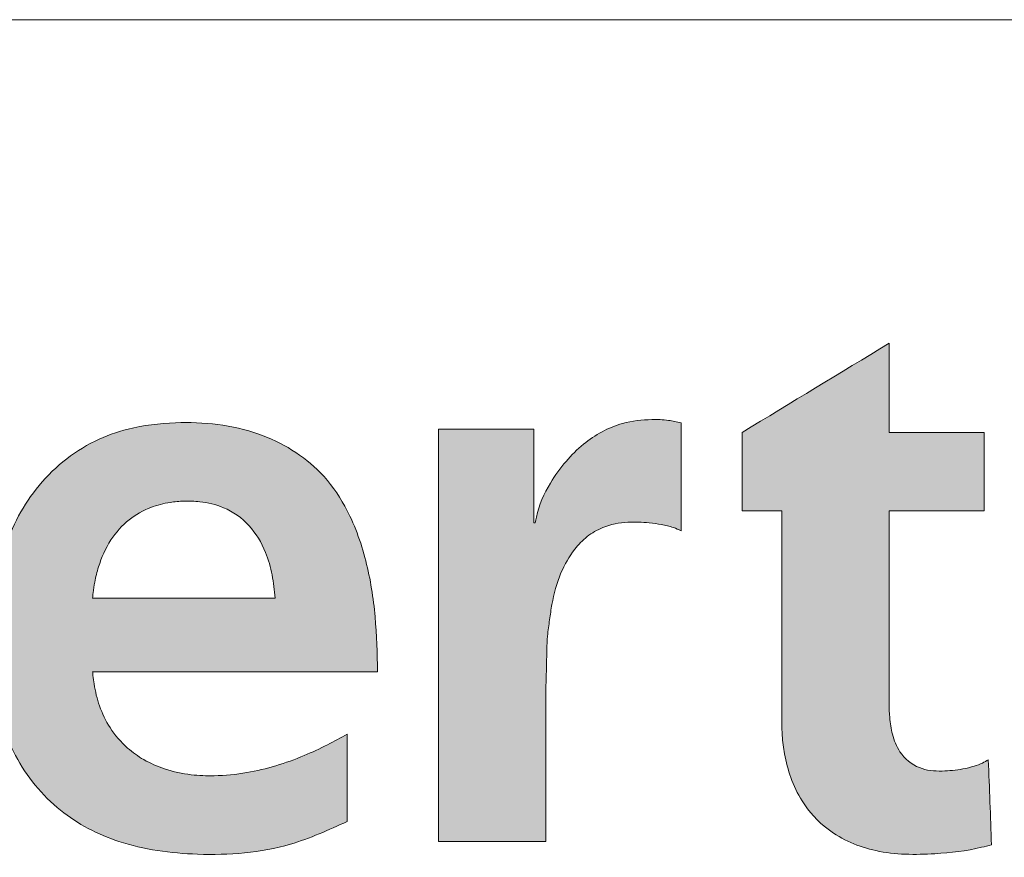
# Model space of a CAD drawing. Header units: millimetres. Extents: x 0 to 594, y 0 to 424.
# Tile 5 of 14: x 422 to 438, y 15 to 28. Entities that reach past the tile are written whole.
import ezdxf

# ---------------------------------------------------------------- set-up
doc = ezdxf.new("R2010")
doc.units = ezdxf.units.MM
doc.header["$LTSCALE"] = 0.25

# ---------------------------------------------------------------- blocks, each defined once
blk = doc.blocks.new('LOGO_sombreado')
at = {"linetype": 'Continuous'}
h = blk.add_hatch(color=7, dxfattribs=at)
edge = h.paths.add_edge_path(flags=0)
edge.add_line((30.337, 13.518), (30.337, 12.286))
edge.add_line((30.337, 12.286), (30.959, 12.286))
edge.add_line((30.959, 12.286), (30.959, 8.991))
edge.add_spline(control_points=[(30.959, 8.991), (30.96, 8.912), (30.964, 8.737), (31.002, 8.435), (31.093, 8.085), (31.294, 7.662), (31.714, 7.197), (32.466, 6.883), (33.306, 6.88), (33.914, 6.949), (34.205, 7.027), (34.256, 7.041)], knot_values=[1, 1, 1, 1, 1.051786, 1.114942, 1.199039, 1.287641, 1.419841, 1.600257, 1.8029, 1.96483, 2, 2, 2, 2], weights=[1, 1, 1, 1, 1, 1, 1, 1, 1, 1, 1, 1], degree=3, periodic=0)
edge.add_line((34.256, 7.041), (34.206, 8.375))
edge.add_spline(control_points=[(34.206, 8.375), (34.175, 8.357), (34.105, 8.316), (33.97, 8.268), (33.759, 8.217), (33.47, 8.188), (33.1, 8.217), (32.808, 8.46), (32.694, 8.764), (32.652, 9.022), (32.648, 9.183), (32.646, 9.255)], knot_values=[3, 3, 3, 3, 3.046639, 3.106422, 3.186605, 3.329255, 3.487089, 3.658935, 3.789624, 3.905168, 4, 4, 4, 4], weights=[1, 1, 1, 1, 1, 1, 1, 1, 1, 1, 1, 1], degree=3, periodic=0)
edge.add_line((32.646, 9.255), (32.646, 12.286))
edge.add_line((32.646, 12.286), (34.141, 12.286))
edge.add_line((34.141, 12.286), (34.141, 13.516))
edge.add_line((34.141, 13.516), (32.646, 13.516))
edge.add_line((32.646, 13.516), (32.646, 14.917))
edge.add_line((32.646, 14.917), (30.337, 13.518))
h = blk.add_hatch(color=7, dxfattribs=at)
edge = h.paths.add_edge_path(flags=0)
edge.add_spline(control_points=[(24.607, 9.759), (24.601, 10.047), (24.588, 10.631), (24.448, 11.515), (24.168, 12.294), (23.638, 13.041), (22.71, 13.598), (21.62, 13.711), (20.745, 13.609), (19.957, 13.326), (19.182, 12.69), (18.677, 11.652), (18.495, 10.569), (18.533, 9.483), (18.852, 8.409), (19.558, 7.539), (20.591, 7.007), (21.846, 6.843), (23.097, 6.936), (23.839, 7.273), (24.132, 7.406)], knot_values=[2, 2, 2, 2, 2.046636, 2.094673, 2.144469, 2.179489, 2.241297, 2.312824, 2.353394, 2.38323, 2.447727, 2.509726, 2.566319, 2.624545, 2.684606, 2.744772, 2.800798, 2.868547, 2.948019, 3, 3, 3, 3], weights=[1, 1, 1, 1, 1, 1, 1, 1, 1, 1, 1, 1, 1, 1, 1, 1, 1, 1, 1, 1, 1], degree=3, periodic=0)
edge.add_line((24.132, 7.406), (24.132, 8.777))
edge.add_spline(control_points=[(24.132, 8.777), (24.028, 8.721), (23.807, 8.6), (23.435, 8.427), (23.014, 8.273), (22.54, 8.159), (22.092, 8.115), (21.656, 8.132), (21.279, 8.212), (20.941, 8.36), (20.642, 8.573), (20.397, 8.859), (20.229, 9.21), (20.161, 9.494), (20.136, 9.675), (20.131, 9.74), (20.129, 9.759)], knot_values=[0, 0, 0, 0, 0.070474, 0.150335, 0.244816, 0.33762, 0.440531, 0.512328, 0.597394, 0.66882, 0.731042, 0.815182, 0.890714, 0.961299, 0.988276, 1, 1, 1, 1], weights=[1, 1, 1, 1, 1, 1, 1, 1, 1, 1, 1, 1, 1, 1, 1, 1, 1], degree=3, periodic=0)
edge.add_line((20.129, 9.759), (24.607, 9.759))
edge = h.paths.add_edge_path(flags=0)
edge.add_spline(control_points=[(20.129, 10.916), (20.132, 10.942), (20.14, 11.026), (20.165, 11.19), (20.235, 11.477), (20.391, 11.829), (20.681, 12.156), (21.016, 12.344), (21.316, 12.42), (21.575, 12.442), (21.859, 12.434), (22.229, 12.348), (22.615, 12.076), (22.846, 11.677), (22.962, 11.282), (22.985, 11.037), (22.997, 10.916)], knot_values=[0, 0, 0, 0, 0.017075, 0.053986, 0.106701, 0.206715, 0.298238, 0.38232, 0.449502, 0.495974, 0.549057, 0.631866, 0.736734, 0.842394, 0.921775, 1, 1, 1, 1], weights=[1, 1, 1, 1, 1, 1, 1, 1, 1, 1, 1, 1, 1, 1, 1, 1, 1], degree=3, periodic=0)
edge.add_line((22.997, 10.916), (20.129, 10.916))
h = blk.add_hatch(color=7, dxfattribs=at)
edge = h.paths.add_edge_path(flags=0)
edge.add_line((25.567, 7.09), (27.254, 7.09))
edge.add_line((27.254, 7.09), (27.254, 9.547))
edge.add_spline(control_points=[(27.254, 9.547), (27.258, 9.662), (27.267, 9.919), (27.266, 10.263), (27.311, 10.57), (27.356, 10.905), (27.461, 11.292), (27.664, 11.649), (27.894, 11.893), (28.177, 12.055), (28.519, 12.121), (28.83, 12.104), (29.07, 12.074), (29.238, 12.034), (29.338, 11.991), (29.377, 11.974)], knot_values=[0, 0, 0, 0, 0.085345, 0.191077, 0.254829, 0.315603, 0.442981, 0.549243, 0.618003, 0.689262, 0.788156, 0.871998, 0.919624, 0.967851, 1, 1, 1, 1], weights=[1, 1, 1, 1, 1, 1, 1, 1, 1, 1, 1, 1, 1, 1, 1, 1], degree=3, periodic=0)
edge.add_line((29.377, 11.974), (29.377, 13.667))
edge.add_spline(control_points=[(29.377, 13.667), (29.311, 13.682), (29.161, 13.717), (28.85, 13.724), (28.375, 13.674), (27.909, 13.414), (27.553, 13.061), (27.283, 12.687), (27.131, 12.348), (27.092, 12.128), (27.086, 12.098)], knot_values=[2, 2, 2, 2, 2.065362, 2.149427, 2.299836, 2.523818, 2.648169, 2.783791, 2.970404, 3, 3, 3, 3], weights=[1, 1, 1, 1, 1, 1, 1, 1, 1, 1, 1], degree=3, periodic=0)
edge.add_line((27.086, 12.098), (27.086, 12.097))
edge.add_line((27.086, 12.097), (27.062, 12.097))
edge.add_line((27.062, 12.097), (27.062, 13.567))
edge.add_line((27.062, 13.567), (25.567, 13.567))
edge.add_line((25.567, 13.567), (25.567, 7.09))
at = {"color": 7, "linetype": 'Continuous', "lineweight": 18}
blk.add_line((0, 20), (72.5, 20), dxfattribs=at)
at = {"color": 8, "linetype": 'Continuous', "lineweight": 0}
for points in [[(32.646, 14.917), (31.876, 14.451), (31.107, 13.984), (30.337, 13.518)], [(32.646, 13.516), (32.646, 13.983), (32.646, 14.45), (32.646, 14.917)], [(29.377, 11.974), (29.377, 12.538), (29.377, 13.103), (29.377, 13.667)], [(27.062, 13.567), (26.563, 13.567), (26.065, 13.567), (25.567, 13.567)], [(25.567, 13.567), (25.567, 11.408), (25.567, 9.249), (25.567, 7.09)], [(27.062, 12.097), (27.062, 12.587), (27.062, 13.077), (27.062, 13.567)], [(30.337, 13.518), (30.337, 13.107), (30.337, 12.697), (30.337, 12.286)], [(34.141, 13.516), (33.643, 13.516), (33.145, 13.516), (32.646, 13.516)], [(34.141, 12.286), (34.141, 12.696), (34.141, 13.106), (34.141, 13.516)], [(30.337, 12.286), (30.544, 12.286), (30.751, 12.286), (30.959, 12.286)], [(30.959, 12.286), (30.959, 11.188), (30.959, 10.089), (30.959, 8.991)], [(32.646, 9.255), (32.646, 10.266), (32.646, 11.276), (32.646, 12.286)], [(32.646, 12.286), (33.145, 12.286), (33.643, 12.286), (34.141, 12.286)], [(27.086, 12.097), (27.078, 12.097), (27.07, 12.097), (27.062, 12.097)], [(27.086, 12.098), (27.086, 12.098), (27.086, 12.097), (27.086, 12.097)], [(22.997, 10.916), (22.041, 10.916), (21.085, 10.916), (20.129, 10.916)], [(20.129, 9.759), (21.622, 9.759), (23.115, 9.759), (24.607, 9.759)], [(27.254, 7.09), (27.254, 7.909), (27.254, 8.728), (27.254, 9.547)], [(24.132, 7.406), (24.132, 7.863), (24.132, 8.32), (24.132, 8.777)], [(34.256, 7.041), (34.24, 7.486), (34.223, 7.93), (34.206, 8.375)], [(25.567, 7.09), (26.129, 7.09), (26.692, 7.09), (27.254, 7.09)]]:
    blk.add_open_spline(points, degree=3, dxfattribs=at)
for points, knots in [([(24.607, 9.759), (24.601, 10.047), (24.588, 10.631), (24.448, 11.515), (24.168, 12.294), (23.638, 13.041), (22.71, 13.598), (21.62, 13.711), (20.745, 13.609), (19.957, 13.326), (19.182, 12.69), (18.677, 11.652), (18.495, 10.569), (18.533, 9.483), (18.852, 8.409), (19.558, 7.539), (20.591, 7.007), (21.846, 6.843), (23.097, 6.936), (23.839, 7.273), (24.132, 7.406)], [2, 2, 2, 2, 2.046636, 2.094673, 2.144469, 2.179489, 2.241297, 2.312824, 2.353394, 2.38323, 2.447727, 2.509726, 2.566319, 2.624545, 2.684606, 2.744772, 2.800798, 2.868547, 2.948019, 3, 3, 3, 3]), ([(29.377, 13.667), (29.311, 13.682), (29.161, 13.717), (28.85, 13.724), (28.375, 13.674), (27.909, 13.414), (27.553, 13.061), (27.283, 12.687), (27.131, 12.348), (27.092, 12.128), (27.086, 12.098)], [2, 2, 2, 2, 2.065362, 2.149427, 2.299836, 2.523818, 2.648169, 2.783791, 2.970404, 3, 3, 3, 3]), ([(20.129, 10.916), (20.132, 10.942), (20.14, 11.026), (20.165, 11.19), (20.235, 11.477), (20.391, 11.829), (20.681, 12.156), (21.016, 12.344), (21.316, 12.42), (21.575, 12.442), (21.859, 12.434), (22.229, 12.348), (22.615, 12.076), (22.846, 11.677), (22.962, 11.282), (22.985, 11.037), (22.997, 10.916)], [0, 0, 0, 0, 0.017075, 0.053986, 0.106701, 0.206715, 0.298238, 0.38232, 0.449502, 0.495974, 0.549057, 0.631866, 0.736734, 0.842394, 0.921775, 1, 1, 1, 1]), ([(27.254, 9.547), (27.258, 9.662), (27.267, 9.919), (27.266, 10.263), (27.311, 10.57), (27.356, 10.905), (27.461, 11.292), (27.664, 11.649), (27.894, 11.893), (28.177, 12.055), (28.519, 12.121), (28.83, 12.104), (29.07, 12.074), (29.238, 12.034), (29.338, 11.991), (29.377, 11.974)], [0, 0, 0, 0, 0.085345, 0.191077, 0.254829, 0.315603, 0.442981, 0.549243, 0.618003, 0.689262, 0.788156, 0.871998, 0.919624, 0.967851, 1, 1, 1, 1]), ([(24.132, 8.777), (24.028, 8.721), (23.807, 8.6), (23.435, 8.427), (23.014, 8.273), (22.54, 8.159), (22.092, 8.115), (21.656, 8.132), (21.279, 8.212), (20.941, 8.36), (20.642, 8.573), (20.397, 8.859), (20.229, 9.21), (20.161, 9.494), (20.136, 9.675), (20.131, 9.74), (20.129, 9.759)], [0, 0, 0, 0, 0.070474, 0.150335, 0.244816, 0.33762, 0.440531, 0.512328, 0.597394, 0.66882, 0.731042, 0.815182, 0.890714, 0.961299, 0.988276, 1, 1, 1, 1]), ([(34.206, 8.375), (34.175, 8.357), (34.105, 8.316), (33.97, 8.268), (33.759, 8.217), (33.47, 8.188), (33.1, 8.217), (32.808, 8.46), (32.694, 8.764), (32.652, 9.022), (32.648, 9.183), (32.646, 9.255)], [3, 3, 3, 3, 3.046639, 3.106422, 3.186605, 3.329255, 3.487089, 3.658935, 3.789624, 3.905168, 4, 4, 4, 4]), ([(30.959, 8.991), (30.96, 8.912), (30.964, 8.737), (31.002, 8.435), (31.093, 8.085), (31.294, 7.662), (31.714, 7.197), (32.466, 6.883), (33.306, 6.88), (33.914, 6.949), (34.205, 7.027), (34.256, 7.041)], [1, 1, 1, 1, 1.051786, 1.114942, 1.199039, 1.287641, 1.419841, 1.600257, 1.8029, 1.96483, 2, 2, 2, 2])]:
    blk.add_open_spline(points, degree=3, knots=knots, dxfattribs=at)

msp = doc.modelspace()

# ---------------------------------------------------------------- block references
at = {"color": 7, "linetype": 'Continuous', "xscale": 1.034843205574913, "yscale": 1.034843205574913, "zscale": 1.034843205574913}
msp.add_blockref('LOGO_sombreado', (402.564, 7.552), dxfattribs=at)

doc.saveas('drawing.dxf')
